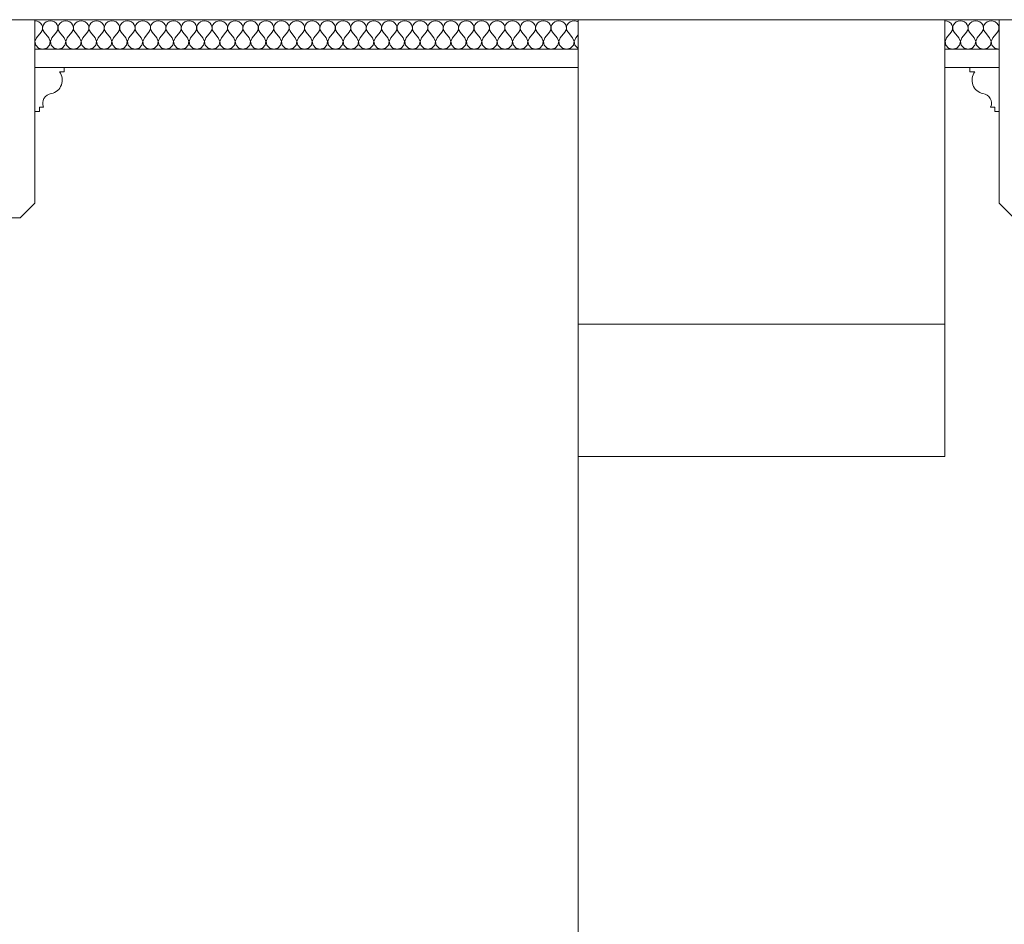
# Model space of a CAD drawing. Header units: millimetres. Extents: x -573548 to 674770, y -246895 to -89040.
# Tile 77 of 199: x 106462 to 107804, y -236910 to -235677. Entities that reach past the tile are written whole.
import ezdxf

# ---------------------------------------------------------------- set-up
doc = ezdxf.new("R2010")
doc.units = ezdxf.units.MM
for name, color, linetype, lineweight in [('A_widok_Nr_pióra__1', 8, 'Continuous', 9), ('belki sufitowe_Nr_pióra__41', 8, 'Continuous', 9), ('Nowe_Drawing & Figure_Nr_pióra__59', 8, 'Continuous', 9), ('Nowe_strop_Nr_pióra__59', 8, 'Continuous', 9), ('SCIANY_KONSTR_Nr_pióra__21', 8, 'Continuous', 9), ('strop_Nr_pióra__41', 8, 'Continuous', 9)]:
    doc.layers.add(name, color=color, linetype=linetype, lineweight=lineweight)
doc.layers.add('Nowe_Drawing & Figure', color=7, linetype='Continuous')

# ---------------------------------------------------------------- blocks, each defined once
blk = doc.blocks.new('*X466', base_point=(477978.7, -104863.6))
at = {"layer": 'Nowe_Drawing & Figure', "color": 21, "linetype": 'Continuous', "lineweight": 13, "true_color": 0xffaaaa}
for p, q in [((501253.3, -73220.8), (501250.5, -73220.4)), ((501256, -73221.8), (501253.3, -73220.8)), ((501258.2, -73223.5), (501256, -73221.8)), ((501259.9, -73225.7), (501258.2, -73223.5)), ((501263.7, -73223.5), (501262.1, -73225.7)), ((501266, -73221.8), (501263.7, -73223.5)), ((501268.6, -73220.8), (501266, -73221.8)), ((501271.5, -73220.4), (501268.6, -73220.8)), ((501274.3, -73220.8), (501271.5, -73220.4)), ((501277, -73221.8), (501274.3, -73220.8)), ((501279.2, -73223.5), (501277, -73221.8)), ((501280.9, -73225.7), (501279.2, -73223.5)), ((501284.7, -73223.5), (501283.1, -73225.7)), ((501287, -73221.8), (501284.7, -73223.5)), ((501289.6, -73220.8), (501287, -73221.8)), ((501292.5, -73220.4), (501289.6, -73220.8)), ((501295.3, -73220.8), (501292.5, -73220.4)), ((501298, -73221.8), (501295.3, -73220.8)), ((501300.2, -73223.5), (501298, -73221.8)), ((501301.9, -73225.7), (501300.2, -73223.5)), ((501305.7, -73223.5), (501304.1, -73225.7)), ((501308, -73221.8), (501305.7, -73223.5)), ((501310.6, -73220.8), (501308, -73221.8)), ((501313.5, -73220.4), (501310.6, -73220.8)), ((501316.3, -73220.8), (501313.5, -73220.4)), ((501319, -73221.8), (501316.3, -73220.8)), ((501321.2, -73223.5), (501319, -73221.8)), ((501322.9, -73225.7), (501321.2, -73223.5)), ((501326.7, -73223.5), (501325.1, -73225.7)), ((501329, -73221.8), (501326.7, -73223.5)), ((501331.6, -73220.8), (501329, -73221.8)), ((501334.5, -73220.4), (501331.6, -73220.8)), ((501337.3, -73220.8), (501334.5, -73220.4)), ((501340, -73221.8), (501337.3, -73220.8)), ((501342.2, -73223.5), (501340, -73221.8)), ((501343.9, -73225.7), (501342.2, -73223.5)), ((501347.7, -73223.5), (501346.1, -73225.7)), ((501350, -73221.8), (501347.7, -73223.5)), ((501352.6, -73220.8), (501350, -73221.8)), ((501355.5, -73220.4), (501352.6, -73220.8)), ((501358.3, -73220.8), (501355.5, -73220.4)), ((501361, -73221.8), (501358.3, -73220.8)), ((501363.2, -73223.5), (501361, -73221.8)), ((501364.9, -73225.7), (501363.2, -73223.5)), ((501368.7, -73223.5), (501367.1, -73225.7)), ((501371, -73221.8), (501368.7, -73223.5)), ((501373.6, -73220.8), (501371, -73221.8)), ((501376.5, -73220.4), (501373.6, -73220.8)), ((501379.3, -73220.8), (501376.5, -73220.4)), ((501382, -73221.8), (501379.3, -73220.8)), ((501384.2, -73223.5), (501382, -73221.8)), ((501385.9, -73225.7), (501384.2, -73223.5)), ((501389.7, -73223.5), (501388.1, -73225.7)), ((501392, -73221.8), (501389.7, -73223.5)), ((501394.6, -73220.8), (501392, -73221.8)), ((501397.5, -73220.4), (501394.6, -73220.8)), ((501400.3, -73220.8), (501397.5, -73220.4)), ((501403, -73221.8), (501400.3, -73220.8)), ((501405.2, -73223.5), (501403, -73221.8)), ((501406.9, -73225.7), (501405.2, -73223.5)), ((501410.7, -73223.5), (501409.1, -73225.7)), ((501413, -73221.8), (501410.7, -73223.5)), ((501415.6, -73220.8), (501413, -73221.8)), ((501418.5, -73220.4), (501415.6, -73220.8)), ((501421.3, -73220.8), (501418.5, -73220.4)), ((501424, -73221.8), (501421.3, -73220.8)), ((501426.2, -73223.5), (501424, -73221.8)), ((501427.9, -73225.7), (501426.2, -73223.5)), ((501431.7, -73223.5), (501430.1, -73225.7)), ((501434, -73221.8), (501431.7, -73223.5)), ((501436.6, -73220.8), (501434, -73221.8)), ((501439.5, -73220.4), (501436.6, -73220.8)), ((501442.3, -73220.8), (501439.5, -73220.4)), ((501445, -73221.8), (501442.3, -73220.8)), ((501447.2, -73223.5), (501445, -73221.8)), ((501448.9, -73225.7), (501447.2, -73223.5)), ((501452.7, -73223.5), (501451.1, -73225.7)), ((501455, -73221.8), (501452.7, -73223.5)), ((501457.6, -73220.8), (501455, -73221.8)), ((501460.5, -73220.4), (501457.6, -73220.8)), ((501463.3, -73220.8), (501460.5, -73220.4)), ((501466, -73221.8), (501463.3, -73220.8)), ((501468.2, -73223.5), (501466, -73221.8)), ((501469.9, -73225.7), (501468.2, -73223.5)), ((501473.7, -73223.5), (501472.1, -73225.7)), ((501476, -73221.8), (501473.7, -73223.5)), ((501478.6, -73220.8), (501476, -73221.8)), ((501481.5, -73220.4), (501478.6, -73220.8)), ((501484.3, -73220.8), (501481.5, -73220.4)), ((501487, -73221.8), (501484.3, -73220.8)), ((501489.2, -73223.5), (501487, -73221.8)), ((501490.9, -73225.7), (501489.2, -73223.5)), ((501494.7, -73223.5), (501493.1, -73225.7)), ((501497, -73221.8), (501494.7, -73223.5)), ((501499.6, -73220.8), (501497, -73221.8)), ((501502.5, -73220.4), (501499.6, -73220.8)), ((501505.3, -73220.8), (501502.5, -73220.4)), ((501508, -73221.8), (501505.3, -73220.8)), ((501510.2, -73223.5), (501508, -73221.8)), ((501511.9, -73225.7), (501510.2, -73223.5)), ((501515.7, -73223.5), (501514.1, -73225.7)), ((501518, -73221.8), (501515.7, -73223.5)), ((501520.6, -73220.8), (501518, -73221.8)), ((501523.5, -73220.4), (501520.6, -73220.8)), ((501526.3, -73220.8), (501523.5, -73220.4)), ((501529, -73221.8), (501526.3, -73220.8)), ((501531.2, -73223.5), (501529, -73221.8)), ((501532.9, -73225.7), (501531.2, -73223.5)), ((501536.7, -73223.5), (501535.1, -73225.7)), ((501539, -73221.8), (501536.7, -73223.5)), ((501541.6, -73220.8), (501539, -73221.8)), ((501544.5, -73220.4), (501541.6, -73220.8)), ((501547.3, -73220.8), (501544.5, -73220.4)), ((501550, -73221.8), (501547.3, -73220.8)), ((501552.2, -73223.5), (501550, -73221.8)), ((501553.9, -73225.7), (501552.2, -73223.5)), ((501557.7, -73223.5), (501556.1, -73225.7)), ((501560, -73221.8), (501557.7, -73223.5)), ((501562.6, -73220.8), (501560, -73221.8)), ((501565.5, -73220.4), (501562.6, -73220.8)), ((501568.3, -73220.8), (501565.5, -73220.4)), ((501571, -73221.8), (501568.3, -73220.8)), ((501573.2, -73223.5), (501571, -73221.8)), ((501574.9, -73225.7), (501573.2, -73223.5)), ((501578.7, -73223.5), (501577.1, -73225.7)), ((501581, -73221.8), (501578.7, -73223.5)), ((501583.6, -73220.8), (501581, -73221.8)), ((501586.5, -73220.4), (501583.6, -73220.8)), ((501589.3, -73220.8), (501586.5, -73220.4)), ((501592, -73221.8), (501589.3, -73220.8)), ((501594.2, -73223.5), (501592, -73221.8)), ((501595.9, -73225.7), (501594.2, -73223.5)), ((501599.7, -73223.5), (501598.1, -73225.7)), ((501602, -73221.8), (501599.7, -73223.5)), ((501604.6, -73220.8), (501602, -73221.8)), ((501607.5, -73220.4), (501604.6, -73220.8)), ((501610.3, -73220.8), (501607.5, -73220.4)), ((501613, -73221.8), (501610.3, -73220.8)), ((501615.2, -73223.5), (501613, -73221.8)), ((501616.9, -73225.7), (501615.2, -73223.5)), ((501620.7, -73223.5), (501619.1, -73225.7)), ((501623, -73221.8), (501620.7, -73223.5)), ((501625.6, -73220.8), (501623, -73221.8)), ((501628.5, -73220.4), (501625.6, -73220.8)), ((501631.3, -73220.8), (501628.5, -73220.4)), ((501634, -73221.8), (501631.3, -73220.8)), ((501636.2, -73223.5), (501634, -73221.8)), ((501637.9, -73225.7), (501636.2, -73223.5)), ((501641.7, -73223.5), (501640.1, -73225.7)), ((501644, -73221.8), (501641.7, -73223.5)), ((501646.6, -73220.8), (501644, -73221.8)), ((501649.5, -73220.4), (501646.6, -73220.8)), ((501652.3, -73220.8), (501649.5, -73220.4)), ((501655, -73221.8), (501652.3, -73220.8)), ((501657.2, -73223.5), (501655, -73221.8)), ((501658.9, -73225.7), (501657.2, -73223.5)), ((501662.7, -73223.5), (501661.1, -73225.7)), ((501665, -73221.8), (501662.7, -73223.5)), ((501667.6, -73220.8), (501665, -73221.8)), ((501670.5, -73220.4), (501667.6, -73220.8)), ((501673.3, -73220.8), (501670.5, -73220.4)), ((501676, -73221.8), (501673.3, -73220.8)), ((501678.2, -73223.5), (501676, -73221.8)), ((501679.9, -73225.7), (501678.2, -73223.5)), ((501683.7, -73223.5), (501682.1, -73225.7)), ((501686, -73221.8), (501683.7, -73223.5)), ((501688.6, -73220.8), (501686, -73221.8)), ((501691.5, -73220.4), (501688.6, -73220.8)), ((501694.3, -73220.8), (501691.5, -73220.4)), ((501697, -73221.8), (501694.3, -73220.8)), ((501699.2, -73223.5), (501697, -73221.8)), ((501700.9, -73225.7), (501699.2, -73223.5)), ((501704.7, -73223.5), (501703.1, -73225.7)), ((501707, -73221.8), (501704.7, -73223.5)), ((501709.6, -73220.8), (501707, -73221.8)), ((501712.5, -73220.4), (501709.6, -73220.8)), ((501715.3, -73220.8), (501712.5, -73220.4)), ((501718, -73221.8), (501715.3, -73220.8)), ((501720.2, -73223.5), (501718, -73221.8)), ((501721.9, -73225.7), (501720.2, -73223.5)), ((501725.7, -73223.5), (501724.1, -73225.7)), ((501728, -73221.8), (501725.7, -73223.5)), ((501730.6, -73220.8), (501728, -73221.8)), ((501733.5, -73220.4), (501730.6, -73220.8)), ((501736.3, -73220.8), (501733.5, -73220.4)), ((501739, -73221.8), (501736.3, -73220.8)), ((501741.2, -73223.5), (501739, -73221.8)), ((501742.9, -73225.7), (501741.2, -73223.5)), ((501746.7, -73223.5), (501745.1, -73225.7)), ((501749, -73221.8), (501746.7, -73223.5)), ((501751.6, -73220.8), (501749, -73221.8)), ((501754.5, -73220.4), (501751.6, -73220.8)), ((501757.3, -73220.8), (501754.5, -73220.4)), ((501760, -73221.8), (501757.3, -73220.8)), ((501762.2, -73223.5), (501760, -73221.8)), ((501763.9, -73225.7), (501762.2, -73223.5)), ((501767.7, -73223.5), (501766.1, -73225.7)), ((501770, -73221.8), (501767.7, -73223.5)), ((501772.6, -73220.8), (501770, -73221.8)), ((501775.5, -73220.4), (501772.6, -73220.8)), ((501778.3, -73220.8), (501775.5, -73220.4)), ((501781, -73221.8), (501778.3, -73220.8)), ((501783.2, -73223.5), (501781, -73221.8)), ((501784.9, -73225.7), (501783.2, -73223.5)), ((501788.7, -73223.5), (501787.1, -73225.7)), ((501791, -73221.8), (501788.7, -73223.5)), ((501793.6, -73220.8), (501791, -73221.8)), ((501796.5, -73220.4), (501793.6, -73220.8)), ((501799.3, -73220.8), (501796.5, -73220.4)), ((501802, -73221.8), (501799.3, -73220.8)), ((501804.2, -73223.5), (501802, -73221.8)), ((501805.9, -73225.7), (501804.2, -73223.5)), ((501809.7, -73223.5), (501808.1, -73225.7)), ((501812, -73221.8), (501809.7, -73223.5)), ((501814.6, -73220.8), (501812, -73221.8)), ((501817.5, -73220.4), (501814.6, -73220.8)), ((501820.3, -73220.8), (501817.5, -73220.4)), ((501823, -73221.8), (501820.3, -73220.8)), ((501825.2, -73223.5), (501823, -73221.8)), ((501826.9, -73225.7), (501825.2, -73223.5)), ((501830.7, -73223.5), (501829.1, -73225.7)), ((501833, -73221.8), (501830.7, -73223.5)), ((501835.6, -73220.8), (501833, -73221.8)), ((501838.5, -73220.4), (501835.6, -73220.8)), ((501841.3, -73220.8), (501838.5, -73220.4)), ((501844, -73221.8), (501841.3, -73220.8)), ((501846.2, -73223.5), (501844, -73221.8)), ((501847.9, -73225.7), (501846.2, -73223.5)), ((501851.7, -73223.5), (501850.1, -73225.7)), ((501854, -73221.8), (501851.7, -73223.5)), ((501856.6, -73220.8), (501854, -73221.8)), ((501859.5, -73220.4), (501856.6, -73220.8)), ((501862.3, -73220.8), (501859.5, -73220.4)), ((501865, -73221.8), (501862.3, -73220.8)), ((501867.2, -73223.5), (501865, -73221.8)), ((501868.9, -73225.7), (501867.2, -73223.5)), ((501872.7, -73223.5), (501871.1, -73225.7)), ((501875, -73221.8), (501872.7, -73223.5)), ((501877.6, -73220.8), (501875, -73221.8)), ((501880.5, -73220.4), (501877.6, -73220.8)), ((501883.3, -73220.8), (501880.5, -73220.4)), ((501886, -73221.8), (501883.3, -73220.8)), ((501888.2, -73223.5), (501886, -73221.8)), ((501889.9, -73225.7), (501888.2, -73223.5)), ((501893.7, -73223.5), (501892.1, -73225.7)), ((501896, -73221.8), (501893.7, -73223.5)), ((501898.6, -73220.8), (501896, -73221.8)), ((501901.5, -73220.4), (501898.6, -73220.8)), ((501904.3, -73220.8), (501901.5, -73220.4)), ((501907, -73221.8), (501904.3, -73220.8)), ((501909.2, -73223.5), (501907, -73221.8)), ((501910.9, -73225.7), (501909.2, -73223.5)), ((501914.7, -73223.5), (501913.1, -73225.7)), ((501917, -73221.8), (501914.7, -73223.5)), ((501919.6, -73220.8), (501917, -73221.8)), ((501922.5, -73220.4), (501919.6, -73220.8)), ((501925.3, -73220.8), (501922.5, -73220.4)), ((501928, -73221.8), (501925.3, -73220.8)), ((501930.2, -73223.5), (501928, -73221.8)), ((501931.9, -73225.7), (501930.2, -73223.5)), ((501935.7, -73223.5), (501934.1, -73225.7)), ((501938, -73221.8), (501935.7, -73223.5)), ((501940.6, -73220.8), (501938, -73221.8)), ((501943.5, -73220.4), (501940.6, -73220.8)), ((501946.3, -73220.8), (501943.5, -73220.4)), ((501949, -73221.8), (501946.3, -73220.8)), ((501951.2, -73223.5), (501949, -73221.8)), ((501952.9, -73225.7), (501951.2, -73223.5)), ((501956.7, -73223.5), (501955.1, -73225.7)), ((501959, -73221.8), (501956.7, -73223.5)), ((501961.6, -73220.8), (501959, -73221.8)), ((501964.5, -73220.4), (501961.6, -73220.8)), ((501967.3, -73220.8), (501964.5, -73220.4)), ((501970, -73221.8), (501967.3, -73220.8)), ((501972.2, -73223.5), (501970, -73221.8)), ((501973.9, -73225.7), (501972.2, -73223.5)), ((501977.7, -73223.5), (501976.1, -73225.7)), ((501980, -73221.8), (501977.7, -73223.5)), ((501982.6, -73220.8), (501980, -73221.8)), ((501985.5, -73220.4), (501982.6, -73220.8)), ((501988.3, -73220.8), (501985.5, -73220.4)), ((501990.9, -73221.8), (501988.3, -73220.8)), ((501252.6, -73243.4), (501258.9, -73235.8)), ((501258.9, -73235.8), (501260.3, -73233.4)), ((501260.8, -73228.2), (501259.9, -73225.7)), ((501260.3, -73233.4), (501260.9, -73230.9)), ((501260.9, -73230.9), (501260.8, -73228.2)), ((501261.2, -73228.2), (501261, -73230.9)), ((501261, -73230.9), (501261.7, -73233.4)), ((501262.1, -73225.7), (501261.2, -73228.2)), ((501261.7, -73233.4), (501263.1, -73235.8)), ((501269.4, -73243.4), (501263.1, -73235.8)), ((501273.6, -73243.4), (501279.9, -73235.8)), ((501279.9, -73235.8), (501281.3, -73233.4)), ((501281.8, -73228.2), (501280.9, -73225.7)), ((501281.3, -73233.4), (501281.9, -73230.9)), ((501281.9, -73230.9), (501281.8, -73228.2)), ((501282.2, -73228.2), (501282, -73230.9)), ((501282, -73230.9), (501282.7, -73233.4)), ((501283.1, -73225.7), (501282.2, -73228.2)), ((501282.7, -73233.4), (501284.1, -73235.8)), ((501290.4, -73243.4), (501284.1, -73235.8)), ((501294.6, -73243.4), (501300.9, -73235.8)), ((501300.9, -73235.8), (501302.3, -73233.4)), ((501302.8, -73228.2), (501301.9, -73225.7)), ((501302.3, -73233.4), (501302.9, -73230.9)), ((501302.9, -73230.9), (501302.8, -73228.2)), ((501303.2, -73228.2), (501303, -73230.9)), ((501303, -73230.9), (501303.7, -73233.4)), ((501304.1, -73225.7), (501303.2, -73228.2)), ((501303.7, -73233.4), (501305.1, -73235.8)), ((501311.4, -73243.4), (501305.1, -73235.8)), ((501315.6, -73243.4), (501321.9, -73235.8)), ((501321.9, -73235.8), (501323.3, -73233.4)), ((501323.8, -73228.2), (501322.9, -73225.7)), ((501323.3, -73233.4), (501323.9, -73230.9)), ((501323.9, -73230.9), (501323.8, -73228.2)), ((501324.2, -73228.2), (501324, -73230.9)), ((501324, -73230.9), (501324.7, -73233.4)), ((501325.1, -73225.7), (501324.2, -73228.2)), ((501324.7, -73233.4), (501326.1, -73235.8)), ((501332.4, -73243.4), (501326.1, -73235.8)), ((501336.6, -73243.4), (501342.9, -73235.8)), ((501342.9, -73235.8), (501344.3, -73233.4)), ((501344.8, -73228.2), (501343.9, -73225.7)), ((501344.3, -73233.4), (501344.9, -73230.9)), ((501344.9, -73230.9), (501344.8, -73228.2)), ((501345.2, -73228.2), (501345, -73230.9)), ((501345, -73230.9), (501345.7, -73233.4)), ((501346.1, -73225.7), (501345.2, -73228.2)), ((501345.7, -73233.4), (501347.1, -73235.8)), ((501353.4, -73243.4), (501347.1, -73235.8)), ((501357.6, -73243.4), (501363.9, -73235.8)), ((501363.9, -73235.8), (501365.3, -73233.4)), ((501365.8, -73228.2), (501364.9, -73225.7)), ((501365.3, -73233.4), (501365.9, -73230.9)), ((501365.9, -73230.9), (501365.8, -73228.2)), ((501366.2, -73228.2), (501366, -73230.9)), ((501366, -73230.9), (501366.7, -73233.4)), ((501367.1, -73225.7), (501366.2, -73228.2)), ((501366.7, -73233.4), (501368.1, -73235.8)), ((501374.4, -73243.4), (501368.1, -73235.8)), ((501378.6, -73243.4), (501384.9, -73235.8)), ((501384.9, -73235.8), (501386.3, -73233.4)), ((501386.8, -73228.2), (501385.9, -73225.7)), ((501386.3, -73233.4), (501386.9, -73230.9)), ((501386.9, -73230.9), (501386.8, -73228.2)), ((501387.2, -73228.2), (501387, -73230.9)), ((501387, -73230.9), (501387.7, -73233.4)), ((501388.1, -73225.7), (501387.2, -73228.2)), ((501387.7, -73233.4), (501389.1, -73235.8)), ((501395.4, -73243.4), (501389.1, -73235.8)), ((501399.6, -73243.4), (501405.9, -73235.8)), ((501405.9, -73235.8), (501407.3, -73233.4)), ((501407.8, -73228.2), (501406.9, -73225.7)), ((501407.3, -73233.4), (501407.9, -73230.9)), ((501407.9, -73230.9), (501407.8, -73228.2)), ((501408.2, -73228.2), (501408, -73230.9)), ((501408, -73230.9), (501408.7, -73233.4)), ((501409.1, -73225.7), (501408.2, -73228.2)), ((501408.7, -73233.4), (501410.1, -73235.8)), ((501416.4, -73243.4), (501410.1, -73235.8)), ((501420.6, -73243.4), (501426.9, -73235.8)), ((501426.9, -73235.8), (501428.3, -73233.4)), ((501428.8, -73228.2), (501427.9, -73225.7)), ((501428.3, -73233.4), (501428.9, -73230.9)), ((501428.9, -73230.9), (501428.8, -73228.2)), ((501429.2, -73228.2), (501429, -73230.9)), ((501429, -73230.9), (501429.7, -73233.4)), ((501430.1, -73225.7), (501429.2, -73228.2)), ((501429.7, -73233.4), (501431.1, -73235.8)), ((501437.4, -73243.4), (501431.1, -73235.8)), ((501441.6, -73243.4), (501447.9, -73235.8)), ((501447.9, -73235.8), (501449.3, -73233.4)), ((501449.8, -73228.2), (501448.9, -73225.7)), ((501449.3, -73233.4), (501449.9, -73230.9)), ((501449.9, -73230.9), (501449.8, -73228.2)), ((501450.2, -73228.2), (501450, -73230.9)), ((501450, -73230.9), (501450.7, -73233.4)), ((501451.1, -73225.7), (501450.2, -73228.2)), ((501450.7, -73233.4), (501452.1, -73235.8)), ((501458.4, -73243.4), (501452.1, -73235.8)), ((501462.6, -73243.4), (501468.9, -73235.8)), ((501468.9, -73235.8), (501470.3, -73233.4)), ((501470.8, -73228.2), (501469.9, -73225.7)), ((501470.3, -73233.4), (501470.9, -73230.9)), ((501470.9, -73230.9), (501470.8, -73228.2)), ((501471.2, -73228.2), (501471, -73230.9)), ((501471, -73230.9), (501471.7, -73233.4)), ((501472.1, -73225.7), (501471.2, -73228.2)), ((501471.7, -73233.4), (501473.1, -73235.8)), ((501479.4, -73243.4), (501473.1, -73235.8)), ((501483.6, -73243.4), (501489.9, -73235.8)), ((501489.9, -73235.8), (501491.3, -73233.4)), ((501491.8, -73228.2), (501490.9, -73225.7)), ((501491.3, -73233.4), (501491.9, -73230.9)), ((501491.9, -73230.9), (501491.8, -73228.2)), ((501492.2, -73228.2), (501492, -73230.9)), ((501492, -73230.9), (501492.7, -73233.4)), ((501493.1, -73225.7), (501492.2, -73228.2)), ((501492.7, -73233.4), (501494.1, -73235.8)), ((501500.4, -73243.4), (501494.1, -73235.8)), ((501504.6, -73243.4), (501510.9, -73235.8)), ((501510.9, -73235.8), (501512.3, -73233.4)), ((501512.8, -73228.2), (501511.9, -73225.7)), ((501512.3, -73233.4), (501512.9, -73230.9)), ((501512.9, -73230.9), (501512.8, -73228.2)), ((501513.2, -73228.2), (501513, -73230.9)), ((501513, -73230.9), (501513.7, -73233.4)), ((501514.1, -73225.7), (501513.2, -73228.2)), ((501513.7, -73233.4), (501515.1, -73235.8)), ((501521.4, -73243.4), (501515.1, -73235.8)), ((501525.6, -73243.4), (501531.9, -73235.8)), ((501531.9, -73235.8), (501533.3, -73233.4)), ((501533.8, -73228.2), (501532.9, -73225.7)), ((501533.3, -73233.4), (501533.9, -73230.9)), ((501533.9, -73230.9), (501533.8, -73228.2)), ((501534.2, -73228.2), (501534, -73230.9)), ((501534, -73230.9), (501534.7, -73233.4)), ((501535.1, -73225.7), (501534.2, -73228.2)), ((501534.7, -73233.4), (501536.1, -73235.8)), ((501542.4, -73243.4), (501536.1, -73235.8)), ((501546.6, -73243.4), (501552.9, -73235.8)), ((501552.9, -73235.8), (501554.3, -73233.4)), ((501554.8, -73228.2), (501553.9, -73225.7)), ((501554.3, -73233.4), (501554.9, -73230.9)), ((501554.9, -73230.9), (501554.8, -73228.2)), ((501555.2, -73228.2), (501555, -73230.9)), ((501555, -73230.9), (501555.7, -73233.4)), ((501556.1, -73225.7), (501555.2, -73228.2)), ((501555.7, -73233.4), (501557.1, -73235.8)), ((501563.4, -73243.4), (501557.1, -73235.8)), ((501567.6, -73243.4), (501573.9, -73235.8)), ((501573.9, -73235.8), (501575.3, -73233.4)), ((501575.8, -73228.2), (501574.9, -73225.7)), ((501575.3, -73233.4), (501575.9, -73230.9)), ((501575.9, -73230.9), (501575.8, -73228.2)), ((501576.2, -73228.2), (501576, -73230.9)), ((501576, -73230.9), (501576.7, -73233.4)), ((501577.1, -73225.7), (501576.2, -73228.2)), ((501576.7, -73233.4), (501578.1, -73235.8)), ((501584.4, -73243.4), (501578.1, -73235.8)), ((501588.6, -73243.4), (501594.9, -73235.8)), ((501594.9, -73235.8), (501596.3, -73233.4)), ((501596.8, -73228.2), (501595.9, -73225.7)), ((501596.3, -73233.4), (501596.9, -73230.9)), ((501596.9, -73230.9), (501596.8, -73228.2)), ((501597.2, -73228.2), (501597, -73230.9)), ((501597, -73230.9), (501597.7, -73233.4)), ((501598.1, -73225.7), (501597.2, -73228.2)), ((501597.7, -73233.4), (501599.1, -73235.8)), ((501605.4, -73243.4), (501599.1, -73235.8)), ((501609.6, -73243.4), (501615.9, -73235.8)), ((501615.9, -73235.8), (501617.3, -73233.4)), ((501617.8, -73228.2), (501616.9, -73225.7)), ((501617.3, -73233.4), (501617.9, -73230.9)), ((501617.9, -73230.9), (501617.8, -73228.2)), ((501618.2, -73228.2), (501618, -73230.9)), ((501618, -73230.9), (501618.7, -73233.4)), ((501619.1, -73225.7), (501618.2, -73228.2)), ((501618.7, -73233.4), (501620.1, -73235.8)), ((501626.4, -73243.4), (501620.1, -73235.8)), ((501630.6, -73243.4), (501636.9, -73235.8)), ((501636.9, -73235.8), (501638.3, -73233.4)), ((501638.8, -73228.2), (501637.9, -73225.7)), ((501638.3, -73233.4), (501638.9, -73230.9)), ((501638.9, -73230.9), (501638.8, -73228.2)), ((501639.2, -73228.2), (501639, -73230.9)), ((501639, -73230.9), (501639.7, -73233.4)), ((501640.1, -73225.7), (501639.2, -73228.2)), ((501639.7, -73233.4), (501641.1, -73235.8)), ((501647.4, -73243.4), (501641.1, -73235.8)), ((501651.6, -73243.4), (501657.9, -73235.8)), ((501657.9, -73235.8), (501659.3, -73233.4)), ((501659.8, -73228.2), (501658.9, -73225.7)), ((501659.3, -73233.4), (501659.9, -73230.9)), ((501659.9, -73230.9), (501659.8, -73228.2)), ((501660.2, -73228.2), (501660, -73230.9)), ((501660, -73230.9), (501660.7, -73233.4)), ((501661.1, -73225.7), (501660.2, -73228.2)), ((501660.7, -73233.4), (501662.1, -73235.8)), ((501668.4, -73243.4), (501662.1, -73235.8)), ((501672.6, -73243.4), (501678.9, -73235.8)), ((501678.9, -73235.8), (501680.3, -73233.4)), ((501680.8, -73228.2), (501679.9, -73225.7)), ((501680.3, -73233.4), (501680.9, -73230.9)), ((501680.9, -73230.9), (501680.8, -73228.2)), ((501681.2, -73228.2), (501681, -73230.9)), ((501681, -73230.9), (501681.7, -73233.4)), ((501682.1, -73225.7), (501681.2, -73228.2)), ((501681.7, -73233.4), (501683.1, -73235.8)), ((501689.4, -73243.4), (501683.1, -73235.8)), ((501693.6, -73243.4), (501699.9, -73235.8)), ((501699.9, -73235.8), (501701.3, -73233.4)), ((501701.8, -73228.2), (501700.9, -73225.7)), ((501701.3, -73233.4), (501701.9, -73230.9)), ((501701.9, -73230.9), (501701.8, -73228.2)), ((501702.2, -73228.2), (501702, -73230.9)), ((501702, -73230.9), (501702.7, -73233.4)), ((501703.1, -73225.7), (501702.2, -73228.2)), ((501702.7, -73233.4), (501704.1, -73235.8)), ((501710.4, -73243.4), (501704.1, -73235.8)), ((501714.6, -73243.4), (501720.9, -73235.8)), ((501720.9, -73235.8), (501722.3, -73233.4)), ((501722.8, -73228.2), (501721.9, -73225.7)), ((501722.3, -73233.4), (501722.9, -73230.9)), ((501722.9, -73230.9), (501722.8, -73228.2)), ((501723.2, -73228.2), (501723, -73230.9)), ((501723, -73230.9), (501723.7, -73233.4)), ((501724.1, -73225.7), (501723.2, -73228.2)), ((501723.7, -73233.4), (501725.1, -73235.8)), ((501731.4, -73243.4), (501725.1, -73235.8)), ((501735.6, -73243.4), (501741.9, -73235.8)), ((501741.9, -73235.8), (501743.3, -73233.4)), ((501743.8, -73228.2), (501742.9, -73225.7)), ((501743.3, -73233.4), (501743.9, -73230.9)), ((501743.9, -73230.9), (501743.8, -73228.2)), ((501744.2, -73228.2), (501744, -73230.9)), ((501744, -73230.9), (501744.7, -73233.4)), ((501745.1, -73225.7), (501744.2, -73228.2)), ((501744.7, -73233.4), (501746.1, -73235.8)), ((501752.4, -73243.4), (501746.1, -73235.8)), ((501756.6, -73243.4), (501762.9, -73235.8)), ((501762.9, -73235.8), (501764.3, -73233.4)), ((501764.8, -73228.2), (501763.9, -73225.7)), ((501764.3, -73233.4), (501764.9, -73230.9)), ((501764.9, -73230.9), (501764.8, -73228.2)), ((501765.2, -73228.2), (501765, -73230.9)), ((501765, -73230.9), (501765.7, -73233.4)), ((501766.1, -73225.7), (501765.2, -73228.2)), ((501765.7, -73233.4), (501767.1, -73235.8)), ((501773.4, -73243.4), (501767.1, -73235.8)), ((501777.6, -73243.4), (501783.9, -73235.8)), ((501783.9, -73235.8), (501785.3, -73233.4)), ((501785.8, -73228.2), (501784.9, -73225.7)), ((501785.3, -73233.4), (501785.9, -73230.9)), ((501785.9, -73230.9), (501785.8, -73228.2)), ((501786.2, -73228.2), (501786, -73230.9)), ((501786, -73230.9), (501786.7, -73233.4)), ((501787.1, -73225.7), (501786.2, -73228.2)), ((501786.7, -73233.4), (501788.1, -73235.8)), ((501794.4, -73243.4), (501788.1, -73235.8)), ((501798.6, -73243.4), (501804.9, -73235.8)), ((501804.9, -73235.8), (501806.3, -73233.4)), ((501806.8, -73228.2), (501805.9, -73225.7)), ((501806.3, -73233.4), (501806.9, -73230.9)), ((501806.9, -73230.9), (501806.8, -73228.2)), ((501807.2, -73228.2), (501807, -73230.9)), ((501807, -73230.9), (501807.7, -73233.4)), ((501808.1, -73225.7), (501807.2, -73228.2)), ((501807.7, -73233.4), (501809.1, -73235.8)), ((501815.4, -73243.4), (501809.1, -73235.8)), ((501819.6, -73243.4), (501825.9, -73235.8)), ((501825.9, -73235.8), (501827.3, -73233.4)), ((501827.8, -73228.2), (501826.9, -73225.7)), ((501827.3, -73233.4), (501827.9, -73230.9)), ((501827.9, -73230.9), (501827.8, -73228.2)), ((501828.2, -73228.2), (501828, -73230.9)), ((501828, -73230.9), (501828.7, -73233.4)), ((501829.1, -73225.7), (501828.2, -73228.2)), ((501828.7, -73233.4), (501830.1, -73235.8)), ((501836.4, -73243.4), (501830.1, -73235.8)), ((501840.6, -73243.4), (501846.9, -73235.8)), ((501846.9, -73235.8), (501848.3, -73233.4)), ((501848.8, -73228.2), (501847.9, -73225.7)), ((501848.3, -73233.4), (501848.9, -73230.9)), ((501848.9, -73230.9), (501848.8, -73228.2)), ((501849.2, -73228.2), (501849, -73230.9)), ((501849, -73230.9), (501849.7, -73233.4)), ((501850.1, -73225.7), (501849.2, -73228.2)), ((501849.7, -73233.4), (501851.1, -73235.8)), ((501857.4, -73243.4), (501851.1, -73235.8)), ((501861.6, -73243.4), (501867.9, -73235.8)), ((501867.9, -73235.8), (501869.3, -73233.4)), ((501869.8, -73228.2), (501868.9, -73225.7)), ((501869.3, -73233.4), (501869.9, -73230.9)), ((501869.9, -73230.9), (501869.8, -73228.2)), ((501870.2, -73228.2), (501870, -73230.9)), ((501870, -73230.9), (501870.7, -73233.4)), ((501871.1, -73225.7), (501870.2, -73228.2)), ((501870.7, -73233.4), (501872.1, -73235.8)), ((501878.4, -73243.4), (501872.1, -73235.8)), ((501882.6, -73243.4), (501888.9, -73235.8)), ((501888.9, -73235.8), (501890.3, -73233.4)), ((501890.8, -73228.2), (501889.9, -73225.7)), ((501890.3, -73233.4), (501890.9, -73230.9)), ((501890.9, -73230.9), (501890.8, -73228.2)), ((501891.2, -73228.2), (501891, -73230.9)), ((501891, -73230.9), (501891.7, -73233.4)), ((501892.1, -73225.7), (501891.2, -73228.2)), ((501891.7, -73233.4), (501893.1, -73235.8)), ((501899.4, -73243.4), (501893.1, -73235.8)), ((501903.6, -73243.4), (501909.9, -73235.8)), ((501909.9, -73235.8), (501911.3, -73233.4)), ((501911.8, -73228.2), (501910.9, -73225.7)), ((501911.3, -73233.4), (501911.9, -73230.9)), ((501911.9, -73230.9), (501911.8, -73228.2)), ((501912.2, -73228.2), (501912, -73230.9)), ((501912, -73230.9), (501912.7, -73233.4)), ((501913.1, -73225.7), (501912.2, -73228.2)), ((501912.7, -73233.4), (501914.1, -73235.8)), ((501920.4, -73243.4), (501914.1, -73235.8)), ((501924.6, -73243.4), (501930.9, -73235.8)), ((501930.9, -73235.8), (501932.3, -73233.4)), ((501932.8, -73228.2), (501931.9, -73225.7)), ((501932.3, -73233.4), (501932.9, -73230.9)), ((501932.9, -73230.9), (501932.8, -73228.2)), ((501933.2, -73228.2), (501933, -73230.9)), ((501933, -73230.9), (501933.7, -73233.4)), ((501934.1, -73225.7), (501933.2, -73228.2)), ((501933.7, -73233.4), (501935.1, -73235.8)), ((501941.4, -73243.4), (501935.1, -73235.8)), ((501945.6, -73243.4), (501951.9, -73235.8)), ((501951.9, -73235.8), (501953.3, -73233.4)), ((501953.8, -73228.2), (501952.9, -73225.7)), ((501953.3, -73233.4), (501953.9, -73230.9)), ((501953.9, -73230.9), (501953.8, -73228.2)), ((501954.2, -73228.2), (501954, -73230.9)), ((501954, -73230.9), (501954.7, -73233.4)), ((501955.1, -73225.7), (501954.2, -73228.2)), ((501954.7, -73233.4), (501956.1, -73235.8)), ((501962.4, -73243.4), (501956.1, -73235.8)), ((501966.6, -73243.4), (501972.9, -73235.8)), ((501972.9, -73235.8), (501974.3, -73233.4)), ((501974.8, -73228.2), (501973.9, -73225.7)), ((501974.3, -73233.4), (501974.9, -73230.9)), ((501974.9, -73230.9), (501974.8, -73228.2)), ((501975.2, -73228.2), (501975, -73230.9)), ((501975, -73230.9), (501975.7, -73233.4)), ((501976.1, -73225.7), (501975.2, -73228.2)), ((501975.7, -73233.4), (501977.1, -73235.8)), ((501983.4, -73243.4), (501977.1, -73235.8)), ((501252.6, -73243.4), (501250.5, -73248.3)), ((501250.5, -73248.3), (501251.6, -73253.5)), ((501271.4, -73248.3), (501269.4, -73243.4)), ((501270.4, -73253.5), (501271.4, -73248.3)), ((501273.6, -73243.4), (501271.5, -73248.3)), ((501271.5, -73248.3), (501272.6, -73253.5)), ((501292.4, -73248.3), (501290.4, -73243.4)), ((501291.4, -73253.5), (501292.4, -73248.3)), ((501294.6, -73243.4), (501292.5, -73248.3)), ((501292.5, -73248.3), (501293.6, -73253.5)), ((501313.4, -73248.3), (501311.4, -73243.4)), ((501312.4, -73253.5), (501313.4, -73248.3)), ((501315.6, -73243.4), (501313.5, -73248.3)), ((501313.5, -73248.3), (501314.6, -73253.5)), ((501334.4, -73248.3), (501332.4, -73243.4)), ((501333.4, -73253.5), (501334.4, -73248.3)), ((501336.6, -73243.4), (501334.5, -73248.3)), ((501334.5, -73248.3), (501335.6, -73253.5)), ((501355.4, -73248.3), (501353.4, -73243.4)), ((501354.4, -73253.5), (501355.4, -73248.3)), ((501357.6, -73243.4), (501355.5, -73248.3)), ((501355.5, -73248.3), (501356.6, -73253.5)), ((501376.4, -73248.3), (501374.4, -73243.4)), ((501375.4, -73253.5), (501376.4, -73248.3)), ((501378.6, -73243.4), (501376.5, -73248.3)), ((501376.5, -73248.3), (501377.6, -73253.5)), ((501397.4, -73248.3), (501395.4, -73243.4)), ((501396.4, -73253.5), (501397.4, -73248.3)), ((501399.6, -73243.4), (501397.5, -73248.3)), ((501397.5, -73248.3), (501398.6, -73253.5)), ((501418.4, -73248.3), (501416.4, -73243.4)), ((501417.4, -73253.5), (501418.4, -73248.3)), ((501420.6, -73243.4), (501418.5, -73248.3)), ((501418.5, -73248.3), (501419.6, -73253.5)), ((501439.4, -73248.3), (501437.4, -73243.4)), ((501438.4, -73253.5), (501439.4, -73248.3)), ((501441.6, -73243.4), (501439.5, -73248.3)), ((501439.5, -73248.3), (501440.6, -73253.5)), ((501460.4, -73248.3), (501458.4, -73243.4)), ((501459.4, -73253.5), (501460.4, -73248.3)), ((501462.6, -73243.4), (501460.5, -73248.3)), ((501460.5, -73248.3), (501461.6, -73253.5)), ((501481.4, -73248.3), (501479.4, -73243.4)), ((501480.4, -73253.5), (501481.4, -73248.3)), ((501483.6, -73243.4), (501481.5, -73248.3)), ((501481.5, -73248.3), (501482.6, -73253.5)), ((501502.4, -73248.3), (501500.4, -73243.4)), ((501501.4, -73253.5), (501502.4, -73248.3)), ((501504.6, -73243.4), (501502.5, -73248.3)), ((501502.5, -73248.3), (501503.6, -73253.5)), ((501523.4, -73248.3), (501521.4, -73243.4)), ((501522.4, -73253.5), (501523.4, -73248.3)), ((501525.6, -73243.4), (501523.5, -73248.3)), ((501523.5, -73248.3), (501524.6, -73253.5)), ((501544.4, -73248.3), (501542.4, -73243.4)), ((501543.4, -73253.5), (501544.4, -73248.3)), ((501546.6, -73243.4), (501544.5, -73248.3)), ((501544.5, -73248.3), (501545.6, -73253.5)), ((501565.4, -73248.3), (501563.4, -73243.4)), ((501564.4, -73253.5), (501565.4, -73248.3)), ((501567.6, -73243.4), (501565.5, -73248.3)), ((501565.5, -73248.3), (501566.6, -73253.5)), ((501586.4, -73248.3), (501584.4, -73243.4)), ((501585.4, -73253.5), (501586.4, -73248.3)), ((501588.6, -73243.4), (501586.5, -73248.3)), ((501586.5, -73248.3), (501587.6, -73253.5)), ((501607.4, -73248.3), (501605.4, -73243.4)), ((501606.4, -73253.5), (501607.4, -73248.3)), ((501609.6, -73243.4), (501607.5, -73248.3)), ((501607.5, -73248.3), (501608.6, -73253.5)), ((501628.4, -73248.3), (501626.4, -73243.4)), ((501627.4, -73253.5), (501628.4, -73248.3)), ((501630.6, -73243.4), (501628.5, -73248.3)), ((501628.5, -73248.3), (501629.6, -73253.5)), ((501649.4, -73248.3), (501647.4, -73243.4)), ((501648.4, -73253.5), (501649.4, -73248.3)), ((501651.6, -73243.4), (501649.5, -73248.3)), ((501649.5, -73248.3), (501650.6, -73253.5)), ((501670.4, -73248.3), (501668.4, -73243.4)), ((501669.4, -73253.5), (501670.4, -73248.3)), ((501672.6, -73243.4), (501670.5, -73248.3)), ((501670.5, -73248.3), (501671.6, -73253.5)), ((501691.4, -73248.3), (501689.4, -73243.4)), ((501690.4, -73253.5), (501691.4, -73248.3)), ((501693.6, -73243.4), (501691.5, -73248.3)), ((501691.5, -73248.3), (501692.6, -73253.5)), ((501712.4, -73248.3), (501710.4, -73243.4)), ((501711.4, -73253.5), (501712.4, -73248.3)), ((501714.6, -73243.4), (501712.5, -73248.3)), ((501712.5, -73248.3), (501713.6, -73253.5)), ((501733.4, -73248.3), (501731.4, -73243.4)), ((501732.4, -73253.5), (501733.4, -73248.3)), ((501735.6, -73243.4), (501733.5, -73248.3)), ((501733.5, -73248.3), (501734.6, -73253.5)), ((501754.4, -73248.3), (501752.4, -73243.4)), ((501753.4, -73253.5), (501754.4, -73248.3)), ((501756.6, -73243.4), (501754.5, -73248.3)), ((501754.5, -73248.3), (501755.6, -73253.5)), ((501775.4, -73248.3), (501773.4, -73243.4)), ((501774.4, -73253.5), (501775.4, -73248.3)), ((501777.6, -73243.4), (501775.5, -73248.3)), ((501775.5, -73248.3), (501776.6, -73253.5)), ((501796.4, -73248.3), (501794.4, -73243.4)), ((501795.4, -73253.5), (501796.4, -73248.3)), ((501798.6, -73243.4), (501796.5, -73248.3)), ((501796.5, -73248.3), (501797.6, -73253.5)), ((501817.4, -73248.3), (501815.4, -73243.4)), ((501816.4, -73253.5), (501817.4, -73248.3)), ((501819.6, -73243.4), (501817.5, -73248.3)), ((501817.5, -73248.3), (501818.6, -73253.5)), ((501838.4, -73248.3), (501836.4, -73243.4)), ((501837.4, -73253.5), (501838.4, -73248.3)), ((501840.6, -73243.4), (501838.5, -73248.3)), ((501838.5, -73248.3), (501839.6, -73253.5)), ((501859.4, -73248.3), (501857.4, -73243.4)), ((501858.4, -73253.5), (501859.4, -73248.3)), ((501861.6, -73243.4), (501859.5, -73248.3)), ((501859.5, -73248.3), (501860.6, -73253.5)), ((501880.4, -73248.3), (501878.4, -73243.4)), ((501879.4, -73253.5), (501880.4, -73248.3)), ((501882.6, -73243.4), (501880.5, -73248.3)), ((501880.5, -73248.3), (501881.6, -73253.5)), ((501901.4, -73248.3), (501899.4, -73243.4)), ((501900.4, -73253.5), (501901.4, -73248.3)), ((501903.6, -73243.4), (501901.5, -73248.3)), ((501901.5, -73248.3), (501902.6, -73253.5)), ((501922.4, -73248.3), (501920.4, -73243.4)), ((501921.4, -73253.5), (501922.4, -73248.3)), ((501924.6, -73243.4), (501922.5, -73248.3)), ((501922.5, -73248.3), (501923.6, -73253.5)), ((501943.4, -73248.3), (501941.4, -73243.4)), ((501942.4, -73253.5), (501943.4, -73248.3)), ((501945.6, -73243.4), (501943.5, -73248.3)), ((501943.5, -73248.3), (501944.6, -73253.5)), ((501964.4, -73248.3), (501962.4, -73243.4)), ((501963.4, -73253.5), (501964.4, -73248.3)), ((501966.6, -73243.4), (501964.5, -73248.3)), ((501964.5, -73248.3), (501965.6, -73253.5)), ((501985.4, -73248.3), (501983.4, -73243.4)), ((501984.4, -73253.5), (501985.4, -73248.3)), ((501987.6, -73243.4), (501985.5, -73248.3)), ((501985.5, -73248.3), (501986.6, -73253.5)), ((501987.6, -73243.4), (501990.9, -73239.4)), ((501251.6, -73253.5), (501255.5, -73257.4)), ((501255.5, -73257.4), (501261, -73258.8)), ((501261, -73258.8), (501266.5, -73257.4)), ((501266.5, -73257.4), (501270.4, -73253.5)), ((501272.6, -73253.5), (501276.5, -73257.4)), ((501276.5, -73257.4), (501282, -73258.8)), ((501282, -73258.8), (501287.5, -73257.4)), ((501287.5, -73257.4), (501291.4, -73253.5)), ((501293.6, -73253.5), (501297.5, -73257.4)), ((501297.5, -73257.4), (501303, -73258.8)), ((501303, -73258.8), (501308.5, -73257.4)), ((501308.5, -73257.4), (501312.4, -73253.5)), ((501314.6, -73253.5), (501318.5, -73257.4)), ((501318.5, -73257.4), (501324, -73258.8)), ((501324, -73258.8), (501329.5, -73257.4)), ((501329.5, -73257.4), (501333.4, -73253.5)), ((501335.6, -73253.5), (501339.5, -73257.4)), ((501339.5, -73257.4), (501345, -73258.8)), ((501345, -73258.8), (501350.5, -73257.4)), ((501350.5, -73257.4), (501354.4, -73253.5)), ((501356.6, -73253.5), (501360.5, -73257.4)), ((501360.5, -73257.4), (501366, -73258.8)), ((501366, -73258.8), (501371.5, -73257.4)), ((501371.5, -73257.4), (501375.4, -73253.5)), ((501377.6, -73253.5), (501381.5, -73257.4)), ((501381.5, -73257.4), (501387, -73258.8)), ((501387, -73258.8), (501392.5, -73257.4)), ((501392.5, -73257.4), (501396.4, -73253.5)), ((501398.6, -73253.5), (501402.5, -73257.4)), ((501402.5, -73257.4), (501408, -73258.8)), ((501408, -73258.8), (501413.5, -73257.4)), ((501413.5, -73257.4), (501417.4, -73253.5)), ((501419.6, -73253.5), (501423.5, -73257.4)), ((501423.5, -73257.4), (501429, -73258.8)), ((501429, -73258.8), (501434.5, -73257.4)), ((501434.5, -73257.4), (501438.4, -73253.5)), ((501440.6, -73253.5), (501444.5, -73257.4)), ((501444.5, -73257.4), (501450, -73258.8)), ((501450, -73258.8), (501455.5, -73257.4)), ((501455.5, -73257.4), (501459.4, -73253.5)), ((501461.6, -73253.5), (501465.5, -73257.4)), ((501465.5, -73257.4), (501471, -73258.8)), ((501471, -73258.8), (501476.5, -73257.4)), ((501476.5, -73257.4), (501480.4, -73253.5)), ((501482.6, -73253.5), (501486.5, -73257.4)), ((501486.5, -73257.4), (501492, -73258.8)), ((501492, -73258.8), (501497.5, -73257.4)), ((501497.5, -73257.4), (501501.4, -73253.5)), ((501503.6, -73253.5), (501507.5, -73257.4)), ((501507.5, -73257.4), (501513, -73258.8)), ((501513, -73258.8), (501518.5, -73257.4)), ((501518.5, -73257.4), (501522.4, -73253.5)), ((501524.6, -73253.5), (501528.5, -73257.4)), ((501528.5, -73257.4), (501534, -73258.8)), ((501534, -73258.8), (501539.5, -73257.4)), ((501539.5, -73257.4), (501543.4, -73253.5)), ((501545.6, -73253.5), (501549.5, -73257.4)), ((501549.5, -73257.4), (501555, -73258.8)), ((501555, -73258.8), (501560.5, -73257.4)), ((501560.5, -73257.4), (501564.4, -73253.5)), ((501566.6, -73253.5), (501570.5, -73257.4)), ((501570.5, -73257.4), (501576, -73258.8)), ((501576, -73258.8), (501581.5, -73257.4)), ((501581.5, -73257.4), (501585.4, -73253.5)), ((501587.6, -73253.5), (501591.5, -73257.4)), ((501591.5, -73257.4), (501597, -73258.8)), ((501597, -73258.8), (501602.5, -73257.4)), ((501602.5, -73257.4), (501606.4, -73253.5)), ((501608.6, -73253.5), (501612.5, -73257.4)), ((501612.5, -73257.4), (501618, -73258.8)), ((501618, -73258.8), (501623.5, -73257.4)), ((501623.5, -73257.4), (501627.4, -73253.5)), ((501629.6, -73253.5), (501633.5, -73257.4)), ((501633.5, -73257.4), (501639, -73258.8)), ((501639, -73258.8), (501644.5, -73257.4)), ((501644.5, -73257.4), (501648.4, -73253.5)), ((501650.6, -73253.5), (501654.5, -73257.4)), ((501654.5, -73257.4), (501660, -73258.8)), ((501660, -73258.8), (501665.5, -73257.4)), ((501665.5, -73257.4), (501669.4, -73253.5)), ((501671.6, -73253.5), (501675.5, -73257.4)), ((501675.5, -73257.4), (501681, -73258.8)), ((501681, -73258.8), (501686.5, -73257.4)), ((501686.5, -73257.4), (501690.4, -73253.5)), ((501692.6, -73253.5), (501696.5, -73257.4)), ((501696.5, -73257.4), (501702, -73258.8)), ((501702, -73258.8), (501707.5, -73257.4)), ((501707.5, -73257.4), (501711.4, -73253.5)), ((501713.6, -73253.5), (501717.5, -73257.4)), ((501717.5, -73257.4), (501723, -73258.8)), ((501723, -73258.8), (501728.5, -73257.4)), ((501728.5, -73257.4), (501732.4, -73253.5)), ((501734.6, -73253.5), (501738.5, -73257.4)), ((501738.5, -73257.4), (501744, -73258.8)), ((501744, -73258.8), (501749.5, -73257.4)), ((501749.5, -73257.4), (501753.4, -73253.5)), ((501755.6, -73253.5), (501759.5, -73257.4)), ((501759.5, -73257.4), (501765, -73258.8)), ((501765, -73258.8), (501770.5, -73257.4)), ((501770.5, -73257.4), (501774.4, -73253.5)), ((501776.6, -73253.5), (501780.5, -73257.4)), ((501780.5, -73257.4), (501786, -73258.8)), ((501786, -73258.8), (501791.5, -73257.4)), ((501791.5, -73257.4), (501795.4, -73253.5)), ((501797.6, -73253.5), (501801.5, -73257.4)), ((501801.5, -73257.4), (501807, -73258.8)), ((501807, -73258.8), (501812.5, -73257.4)), ((501812.5, -73257.4), (501816.4, -73253.5)), ((501818.6, -73253.5), (501822.5, -73257.4)), ((501822.5, -73257.4), (501828, -73258.8)), ((501828, -73258.8), (501833.5, -73257.4)), ((501833.5, -73257.4), (501837.4, -73253.5)), ((501839.6, -73253.5), (501843.5, -73257.4)), ((501843.5, -73257.4), (501849, -73258.8)), ((501849, -73258.8), (501854.5, -73257.4)), ((501854.5, -73257.4), (501858.4, -73253.5)), ((501860.6, -73253.5), (501864.5, -73257.4)), ((501864.5, -73257.4), (501870, -73258.8)), ((501870, -73258.8), (501875.5, -73257.4)), ((501875.5, -73257.4), (501879.4, -73253.5)), ((501881.6, -73253.5), (501885.5, -73257.4)), ((501885.5, -73257.4), (501891, -73258.8)), ((501891, -73258.8), (501896.5, -73257.4)), ((501896.5, -73257.4), (501900.4, -73253.5)), ((501902.6, -73253.5), (501906.5, -73257.4)), ((501906.5, -73257.4), (501912, -73258.8)), ((501912, -73258.8), (501917.5, -73257.4)), ((501917.5, -73257.4), (501921.4, -73253.5)), ((501923.6, -73253.5), (501927.5, -73257.4)), ((501927.5, -73257.4), (501933, -73258.8)), ((501933, -73258.8), (501938.5, -73257.4)), ((501938.5, -73257.4), (501942.4, -73253.5)), ((501944.6, -73253.5), (501948.5, -73257.4)), ((501948.5, -73257.4), (501954, -73258.8)), ((501954, -73258.8), (501959.5, -73257.4)), ((501959.5, -73257.4), (501963.4, -73253.5)), ((501965.6, -73253.5), (501969.5, -73257.4)), ((501969.5, -73257.4), (501975, -73258.8)), ((501975, -73258.8), (501980.5, -73257.4)), ((501980.5, -73257.4), (501984.4, -73253.5)), ((501986.6, -73253.5), (501990.5, -73257.4)), ((501990.5, -73257.4), (501990.9, -73257.5))]:
    blk.add_line(p, q, dxfattribs=at)
blk = doc.blocks.new('Wypełnienie_44_1', base_point=(477978.7, -104863.6))
at = {"layer": 'Nowe_Drawing & Figure', "color": 21, "linetype": 'Continuous', "lineweight": 13, "true_color": 0xffaaaa}
blk.add_blockref('*X466', (477978.7, -104863.6), dxfattribs=at)
blk = doc.blocks.new('*X470', base_point=(477978.7, -104863.6))
at = {"layer": 'Nowe_Drawing & Figure', "color": 21, "linetype": 'Continuous', "lineweight": 13, "true_color": 0xffaaaa}
for p, q in [((502493.8, -73220.8), (502490.9, -73220.4)), ((502496.4, -73221.8), (502493.8, -73220.8)), ((502498.7, -73223.5), (502496.4, -73221.8)), ((502500.3, -73225.7), (502498.7, -73223.5)), ((502504.2, -73223.5), (502502.5, -73225.7)), ((502506.4, -73221.8), (502504.2, -73223.5)), ((502509, -73220.8), (502506.4, -73221.8)), ((502511.9, -73220.4), (502509, -73220.8)), ((502514.8, -73220.8), (502511.9, -73220.4)), ((502517.4, -73221.8), (502514.8, -73220.8)), ((502519.7, -73223.5), (502517.4, -73221.8)), ((502521.3, -73225.7), (502519.7, -73223.5)), ((502525.2, -73223.5), (502523.5, -73225.7)), ((502527.4, -73221.8), (502525.2, -73223.5)), ((502530, -73220.8), (502527.4, -73221.8)), ((502532.9, -73220.4), (502530, -73220.8)), ((502535.8, -73220.8), (502532.9, -73220.4)), ((502538.4, -73221.8), (502535.8, -73220.8)), ((502540.7, -73223.5), (502538.4, -73221.8)), ((502542.3, -73225.7), (502540.7, -73223.5)), ((502546.2, -73223.5), (502544.5, -73225.7)), ((502548.4, -73221.8), (502546.2, -73223.5)), ((502551, -73220.8), (502548.4, -73221.8)), ((502553.9, -73220.4), (502551, -73220.8)), ((502556.8, -73220.8), (502553.9, -73220.4)), ((502559.4, -73221.8), (502556.8, -73220.8)), ((502561.7, -73223.5), (502559.4, -73221.8)), ((502563.3, -73225.7), (502561.7, -73223.5)), ((502493, -73243.4), (502499.3, -73235.8)), ((502499.3, -73235.8), (502500.7, -73233.4)), ((502501.2, -73228.2), (502500.3, -73225.7)), ((502500.7, -73233.4), (502501.4, -73230.9)), ((502501.4, -73230.9), (502501.2, -73228.2)), ((502501.6, -73228.2), (502501.5, -73230.9)), ((502501.5, -73230.9), (502502.1, -73233.4)), ((502502.5, -73225.7), (502501.6, -73228.2)), ((502502.1, -73233.4), (502503.5, -73235.8)), ((502509.8, -73243.4), (502503.5, -73235.8)), ((502514, -73243.4), (502520.3, -73235.8)), ((502520.3, -73235.8), (502521.7, -73233.4)), ((502522.2, -73228.2), (502521.3, -73225.7)), ((502521.7, -73233.4), (502522.4, -73230.9)), ((502522.4, -73230.9), (502522.2, -73228.2)), ((502522.6, -73228.2), (502522.5, -73230.9)), ((502522.5, -73230.9), (502523.1, -73233.4)), ((502523.5, -73225.7), (502522.6, -73228.2)), ((502523.1, -73233.4), (502524.5, -73235.8)), ((502530.8, -73243.4), (502524.5, -73235.8)), ((502535, -73243.4), (502541.3, -73235.8)), ((502541.3, -73235.8), (502542.7, -73233.4)), ((502543.2, -73228.2), (502542.3, -73225.7)), ((502542.7, -73233.4), (502543.4, -73230.9)), ((502543.4, -73230.9), (502543.2, -73228.2)), ((502543.6, -73228.2), (502543.5, -73230.9)), ((502543.5, -73230.9), (502544.1, -73233.4)), ((502544.5, -73225.7), (502543.6, -73228.2)), ((502544.1, -73233.4), (502545.5, -73235.8)), ((502551.8, -73243.4), (502545.5, -73235.8)), ((502556, -73243.4), (502562.3, -73235.8)), ((502562.3, -73235.8), (502563.7, -73233.4)), ((502564.2, -73228.2), (502563.3, -73225.7)), ((502563.7, -73233.4), (502564.4, -73230.9)), ((502564.4, -73230.9), (502564.2, -73228.2)), ((502564.6, -73228.2), (502564.5, -73230.9)), ((502564.5, -73230.9), (502565, -73233.2)), ((502565, -73227), (502564.6, -73228.2)), ((502493, -73243.4), (502491, -73248.3)), ((502491, -73248.3), (502492, -73253.5)), ((502511.9, -73248.3), (502509.8, -73243.4)), ((502510.8, -73253.5), (502511.9, -73248.3)), ((502514, -73243.4), (502512, -73248.3)), ((502512, -73248.3), (502513, -73253.5)), ((502532.9, -73248.3), (502530.8, -73243.4)), ((502531.8, -73253.5), (502532.9, -73248.3)), ((502535, -73243.4), (502533, -73248.3)), ((502533, -73248.3), (502534, -73253.5)), ((502553.9, -73248.3), (502551.8, -73243.4)), ((502552.8, -73253.5), (502553.9, -73248.3)), ((502556, -73243.4), (502554, -73248.3)), ((502554, -73248.3), (502555, -73253.5)), ((502492, -73253.5), (502495.9, -73257.4)), ((502495.9, -73257.4), (502501.4, -73258.8)), ((502501.4, -73258.8), (502506.9, -73257.4)), ((502506.9, -73257.4), (502510.8, -73253.5)), ((502513, -73253.5), (502516.9, -73257.4)), ((502516.9, -73257.4), (502522.4, -73258.8)), ((502522.4, -73258.8), (502527.9, -73257.4)), ((502527.9, -73257.4), (502531.8, -73253.5)), ((502534, -73253.5), (502537.9, -73257.4)), ((502537.9, -73257.4), (502543.4, -73258.8)), ((502543.4, -73258.8), (502548.9, -73257.4)), ((502548.9, -73257.4), (502552.8, -73253.5)), ((502555, -73253.5), (502558.9, -73257.4)), ((502558.9, -73257.4), (502564.4, -73258.8)), ((502564.4, -73258.8), (502565, -73258.6))]:
    blk.add_line(p, q, dxfattribs=at)
blk = doc.blocks.new('Wypełnienie_46_1', base_point=(477978.7, -104863.6))
at = {"layer": 'Nowe_Drawing & Figure', "color": 21, "linetype": 'Continuous', "lineweight": 13, "true_color": 0xffaaaa}
blk.add_blockref('*X470', (477978.7, -104863.6), dxfattribs=at)
blk = doc.blocks.new('A$C685D2BB2')
at = {"layer": 'A_widok_Nr_pióra__1'}
for p, q in [((29063.1, 8752.3), (29063.1, 10802.3)), ((29563.1, 10802.3), (29563.1, 10622.3)), ((29063.1, 10622.3), (29563.1, 10622.3))]:
    blk.add_line(p, q, dxfattribs=at)
at = {"layer": 'belki sufitowe_Nr_pióra__41'}
for points in [[(28302.7, 10947.3), (28322.7, 10967.3), (28322.7, 11217.3), (28152.7, 11217.3), (28152.7, 10967.3), (28172.7, 10947.3)], [(29787.2, 10947.3), (29807.2, 10967.3), (29807.2, 11217.3), (29637.2, 11217.3), (29637.2, 10967.3), (29657.2, 10947.3)]]:
    blk.add_lwpolyline(points, close=True, dxfattribs=at)
for points in [[(28322.7, 11152.3), (28362.7, 11152.3), (28362.7, 11146.3), (28356.1, 11146.3, -0.549198), (28345, 11116.6, 0.516526), (28334.5, 11098.3), (28328.7, 11098.3), (28328.7, 11092.3), (28322.7, 11092.3)], [(29637.2, 11152.3), (29597.2, 11152.3), (29597.2, 11146.3), (29603.8, 11146.3, 0.549198), (29614.9, 11116.6, -0.516526), (29625.4, 11098.3), (29631.2, 11098.3), (29631.2, 11092.3), (29637.2, 11092.3)]]:
    blk.add_lwpolyline(points, format="xyb", close=True, dxfattribs=at)
blk.add_lwpolyline([(29631.2, 11098.3), (29631.2, 11092.3)], dxfattribs=at)
at = {"layer": 'Nowe_strop_Nr_pióra__59'}
blk.add_line((24142.7, 11217.3), (40004.4, 11217.3), dxfattribs=at)
at = {"layer": 'SCIANY_KONSTR_Nr_pióra__21'}
for p, q in [((29063.1, 10802.3), (29063.1, 11217.3)), ((29063.1, 11152.3), (29063.1, 11217.3)), ((29563.1, 11217.3), (29063.1, 11217.3)), ((29563.1, 10802.3), (29563.1, 11217.3)), ((29563.1, 11152.3), (29563.1, 11217.3)), ((29563.1, 10802.3), (29063.1, 10802.3))]:
    blk.add_line(p, q, dxfattribs=at)
at = {"layer": 'strop_Nr_pióra__41'}
for p, q in [((28322.7, 11177.3), (29063.1, 11177.3)), ((29563.1, 11177.3), (29637.2, 11177.3)), ((28322.7, 11152.3), (29063.1, 11152.3)), ((29563.1, 11152.3), (29637.2, 11152.3))]:
    blk.add_line(p, q, dxfattribs=at)
at = {"layer": 'Nowe_Drawing & Figure_Nr_pióra__59'}
for name in ['Wypełnienie_44_1', 'Wypełnienie_46_1']:
    blk.add_blockref(name, (5050.9, -20427.5), dxfattribs=at)

msp = doc.modelspace()

# ---------------------------------------------------------------- block references
at = {"color": 150}
msp.add_blockref('A$C685D2BB2', (78160.5, -246894.6), dxfattribs=at)

doc.saveas('drawing.dxf')
